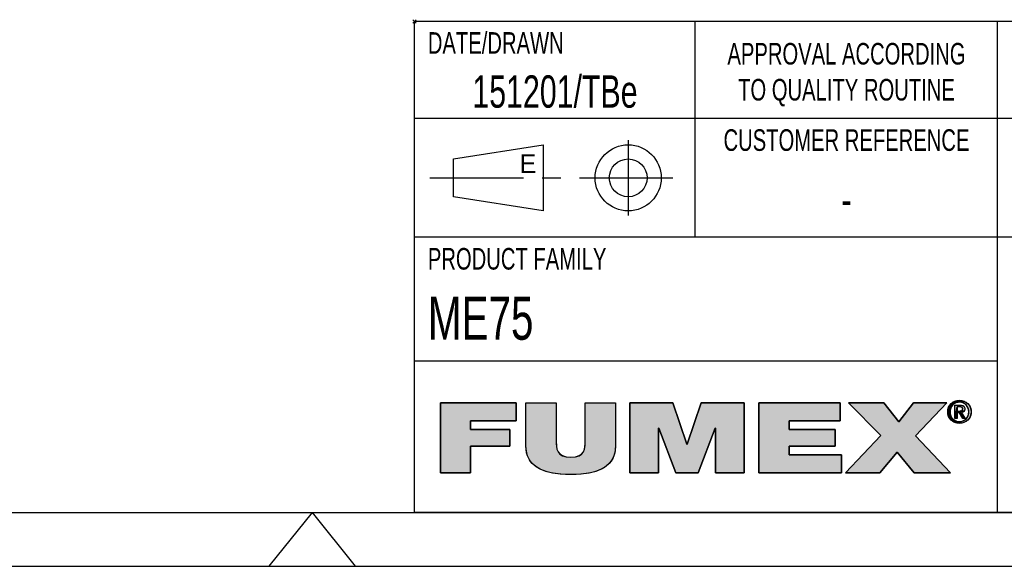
# Model space of a CAD drawing. Extents: x 0 to 420, y 0 to 297.
# Tile 4 of 9: x 208 to 299, y 0 to 51. Entities that reach past the tile are written whole.
import ezdxf

# ---------------------------------------------------------------- set-up
doc = ezdxf.new("R2010")
doc.units = 0
doc.header["$LTSCALE"] = 23.1
doc.linetypes.add('CENTER', pattern=[0.6, 0.375, -0.075, 0.075, -0.075])
doc.layers.get('0').update_dxf_attribs({"linetype": 'CONTINUOUS'})
doc.layers.add('102351_DXF_CONTINUOUS_LINE', color=7, linetype='CONTINUOUS')
doc.layers.add('102351_DXF_FORMAT', color=7, linetype='CONTINUOUS')
doc.styles.get("Standard").update_dxf_attribs({"font": 'txt', "width": 0.7})
doc.styles.add('TEXTSTYLE_2', font='txt', dxfattribs={"width": 0.7})
doc.styles.add('TEXTSTYLE_3', font='txt')

# ---------------------------------------------------------------- blocks, each defined once
blk = doc.blocks.new('FUMEX_LOGO_BL1', base_point=(271.467, 11.941))
at = {"layer": '102351_DXF_FORMAT', "linetype": 'CONTINUOUS'}
for points in [[(249.687, 8.651), (246.886, 8.651), (246.886, 15.144), (253.914, 15.144), (253.914, 13.48), (249.687, 13.48), (249.687, 12.671), (253.316, 12.671), (253.316, 11.124), (249.687, 11.124)], [(263.1, 15.144), (263.1, 11.161), (263.061, 10.663), (262.951, 10.231), (262.77, 9.853), (262.519, 9.523), (262.195, 9.237), (261.786, 8.992), (261.277, 8.79), (260.65, 8.633), (259.879, 8.532), (258.962, 8.496), (258.038, 8.532), (257.267, 8.634), (256.638, 8.791), (256.129, 8.994), (255.719, 9.239), (255.393, 9.525), (255.141, 9.856), (254.961, 10.234), (254.849, 10.665), (254.811, 11.161), (254.811, 15.144), (257.612, 15.144), (257.612, 11.606), (257.625, 11.177), (257.682, 10.851), (257.79, 10.6), (257.955, 10.403), (258.195, 10.251), (258.526, 10.152), (258.974, 10.115), (259.411, 10.152), (259.733, 10.252), (259.966, 10.404), (260.128, 10.602), (260.233, 10.857), (260.287, 11.19), (260.299, 11.606), (260.299, 15.144)], [(267.078, 8.651), (264.429, 8.651), (264.429, 15.144), (268.415, 15.144), (269.713, 11.325), (269.739, 11.325), (271.038, 15.144), (275.023, 15.144), (275.023, 8.651), (272.375, 8.651), (272.375, 12.816), (272.349, 12.816), (270.77, 8.651), (268.682, 8.651), (267.103, 12.816), (267.078, 12.816)], [(284.038, 8.651), (276.373, 8.651), (276.373, 15.144), (283.898, 15.144), (283.898, 13.48), (279.174, 13.48), (279.174, 12.671), (283.465, 12.671), (283.465, 11.124), (279.174, 11.124), (279.174, 10.315), (284.038, 10.315)], [(287.6, 8.651), (284.392, 8.651), (287.677, 12.107), (284.684, 15.144), (287.97, 15.144), (289.345, 13.38), (290.694, 15.144), (293.801, 15.144), (290.886, 12.089), (294.133, 8.651), (290.758, 8.651), (289.205, 10.588)], [(294.318, 14.927), (294.237, 14.824), (294.173, 14.709), (294.126, 14.585), (294.097, 14.453), (294.087, 14.314), (293.883, 14.149), (293.871, 14.314), (293.883, 14.477), (293.919, 14.632), (293.976, 14.78), (294.056, 14.917), (294.364, 14.974)], [(294.465, 15.055), (294.364, 14.974), (294.056, 14.917), (294.156, 15.041), (294.578, 15.12)], [(294.699, 15.167), (294.578, 15.12), (294.156, 15.041), (294.275, 15.15), (294.828, 15.196)], [(294.963, 15.206), (294.828, 15.196), (294.275, 15.15), (294.342, 15.199), (295.438, 15.279), (295.58, 15.198), (295.645, 15.15), (295.764, 15.041), (295.864, 14.917), (295.943, 14.78), (296.001, 14.633), (296.036, 14.477), (296.048, 14.314), (296.036, 14.149), (296.001, 13.992), (295.944, 13.844), (295.864, 13.707), (295.765, 13.582), (295.646, 13.473), (295.579, 13.424), (295.438, 13.343), (295.286, 13.284), (295.126, 13.249), (294.798, 13.249), (294.637, 13.284), (294.484, 13.343), (294.408, 13.383), (294.963, 13.416), (295.096, 13.425), (295.224, 13.454), (295.345, 13.502), (295.457, 13.567), (295.557, 13.649), (295.603, 13.695), (295.683, 13.798), (295.747, 13.914), (295.794, 14.039), (295.823, 14.173), (295.832, 14.314), (295.823, 14.453), (295.794, 14.585), (295.747, 14.71), (295.682, 14.824), (295.602, 14.928), (295.557, 14.973), (295.456, 15.055), (295.344, 15.12), (295.224, 15.167), (295.096, 15.196)], [(294.963, 15.385), (295.126, 15.373), (295.286, 15.338), (295.438, 15.279), (294.342, 15.199), (294.484, 15.279), (294.637, 15.338), (294.798, 15.373)], [(294.735, 14.771), (294.548, 13.691), (294.548, 14.93), (295.019, 14.93), (295.024, 14.93), (295.128, 14.925), (295.212, 14.91), (295.279, 14.887), (295.334, 14.857), (295.378, 14.819), (295.396, 14.797), (295.412, 14.773), (295.436, 14.72), (295.452, 14.655), (295.457, 14.578), (295.451, 14.504), (295.435, 14.44), (295.409, 14.386), (295.092, 14.395), (295.131, 14.403), (295.162, 14.414), (295.188, 14.427), (295.21, 14.444), (295.228, 14.464), (295.242, 14.487), (295.252, 14.516), (295.259, 14.549), (295.261, 14.589), (295.259, 14.623), (295.252, 14.652), (295.241, 14.677), (295.225, 14.699), (295.206, 14.718), (295.182, 14.734), (295.153, 14.748), (295.118, 14.759), (295.076, 14.766), (295.026, 14.771), (294.991, 14.771), (294.863, 14.771)], [(294.96, 14.388), (294.978, 14.388), (295.043, 14.39), (295.092, 14.395), (295.409, 14.386), (294.735, 14.229), (294.735, 13.691), (294.548, 13.691), (294.735, 14.771), (294.735, 14.58), (294.735, 14.388), (294.848, 14.388)], [(294.097, 14.173), (294.126, 14.039), (294.173, 13.914), (294.237, 13.799), (294.317, 13.696), (294.155, 13.583), (294.056, 13.707), (293.976, 13.844), (293.919, 13.993), (293.883, 14.149), (294.087, 14.314)], [(294.364, 13.648), (294.465, 13.567), (294.273, 13.474), (294.155, 13.583), (294.317, 13.696)], [(295.136, 14.237), (295.489, 13.691), (295.278, 13.691), (294.951, 14.229), (294.735, 14.229), (295.409, 14.386), (295.373, 14.341), (295.328, 14.303), (295.273, 14.273), (295.207, 14.25)], [(294.577, 13.502), (294.699, 13.454), (294.408, 13.383), (294.273, 13.474), (294.465, 13.567)]]:
    blk.add_hatch(color=7, dxfattribs=at).paths.add_polyline_path(points)
at = {"layer": '102351_DXF_FORMAT', "color": 7, "linetype": 'CONTINUOUS'}
for p, q in [((253.914, 15.144), (246.886, 15.144)), ((246.886, 15.144), (246.886, 8.651)), ((253.914, 15.144), (246.886, 15.144)), ((246.886, 15.144), (246.886, 8.651)), ((253.914, 13.48), (253.914, 15.144)), ((253.914, 13.48), (253.914, 15.144)), ((268.415, 15.144), (264.429, 15.144)), ((264.429, 15.144), (264.429, 8.651)), ((268.415, 15.144), (264.429, 15.144)), ((264.429, 15.144), (264.429, 8.651)), ((269.713, 11.325), (268.415, 15.144)), ((269.713, 11.325), (268.415, 15.144)), ((271.038, 15.144), (269.739, 11.325)), ((271.038, 15.144), (269.739, 11.325)), ((275.023, 15.144), (271.038, 15.144)), ((275.023, 15.144), (271.038, 15.144)), ((275.023, 8.651), (275.023, 15.144)), ((275.023, 8.651), (275.023, 15.144)), ((283.898, 15.144), (276.373, 15.144)), ((276.373, 15.144), (276.373, 8.651)), ((283.898, 15.144), (276.373, 15.144)), ((276.373, 15.144), (276.373, 8.651)), ((283.898, 13.48), (283.898, 15.144)), ((283.898, 13.48), (283.898, 15.144)), ((287.97, 15.144), (284.684, 15.144)), ((284.684, 15.144), (287.677, 12.107)), ((287.97, 15.144), (284.684, 15.144)), ((284.684, 15.144), (287.677, 12.107)), ((289.345, 13.38), (287.97, 15.144)), ((289.345, 13.38), (287.97, 15.144)), ((290.694, 15.144), (289.345, 13.38)), ((290.694, 15.144), (289.345, 13.38)), ((293.801, 15.144), (290.694, 15.144)), ((293.801, 15.144), (290.694, 15.144)), ((290.886, 12.089), (293.801, 15.144)), ((290.886, 12.089), (293.801, 15.144)), ((249.687, 12.671), (249.687, 13.48)), ((249.687, 13.48), (253.914, 13.48)), ((249.687, 12.671), (249.687, 13.48)), ((249.687, 13.48), (253.914, 13.48)), ((267.078, 8.651), (267.078, 12.816)), ((267.078, 12.816), (267.103, 12.816)), ((267.078, 8.651), (267.078, 12.816)), ((267.078, 12.816), (267.103, 12.816)), ((267.103, 12.816), (268.682, 8.651)), ((267.103, 12.816), (268.682, 8.651)), ((270.77, 8.651), (272.349, 12.816)), ((270.77, 8.651), (272.349, 12.816)), ((272.349, 12.816), (272.375, 12.816)), ((272.349, 12.816), (272.375, 12.816)), ((272.375, 12.816), (272.375, 8.651)), ((272.375, 12.816), (272.375, 8.651)), ((279.174, 12.671), (279.174, 13.48)), ((279.174, 13.48), (283.898, 13.48)), ((279.174, 12.671), (279.174, 13.48)), ((279.174, 13.48), (283.898, 13.48)), ((253.316, 12.671), (249.687, 12.671)), ((253.316, 12.671), (249.687, 12.671)), ((253.316, 11.124), (253.316, 12.671)), ((253.316, 11.124), (253.316, 12.671)), ((283.465, 12.671), (279.174, 12.671)), ((283.465, 12.671), (279.174, 12.671)), ((283.465, 11.124), (283.465, 12.671)), ((283.465, 11.124), (283.465, 12.671)), ((287.677, 12.107), (284.392, 8.651)), ((287.677, 12.107), (284.392, 8.651)), ((294.133, 8.651), (290.886, 12.089)), ((294.133, 8.651), (290.886, 12.089)), ((249.687, 8.651), (249.687, 11.124)), ((249.687, 11.124), (253.316, 11.124)), ((249.687, 8.651), (249.687, 11.124)), ((249.687, 11.124), (253.316, 11.124)), ((269.739, 11.325), (269.713, 11.325)), ((269.739, 11.325), (269.713, 11.325)), ((279.174, 10.315), (279.174, 11.124)), ((279.174, 11.124), (283.465, 11.124)), ((279.174, 10.315), (279.174, 11.124)), ((279.174, 11.124), (283.465, 11.124)), ((284.038, 10.315), (279.174, 10.315)), ((284.038, 10.315), (279.174, 10.315)), ((284.038, 8.651), (284.038, 10.315)), ((284.038, 8.651), (284.038, 10.315)), ((287.6, 8.651), (289.205, 10.588)), ((287.6, 8.651), (289.205, 10.588)), ((289.205, 10.588), (290.758, 8.651)), ((289.205, 10.588), (290.758, 8.651)), ((246.886, 8.651), (249.687, 8.651)), ((246.886, 8.651), (249.687, 8.651)), ((264.429, 8.651), (267.078, 8.651)), ((264.429, 8.651), (267.078, 8.651)), ((268.682, 8.651), (270.77, 8.651)), ((268.682, 8.651), (270.77, 8.651)), ((272.375, 8.651), (275.023, 8.651)), ((272.375, 8.651), (275.023, 8.651)), ((276.373, 8.651), (284.038, 8.651)), ((276.373, 8.651), (284.038, 8.651)), ((284.392, 8.651), (287.6, 8.651)), ((284.392, 8.651), (287.6, 8.651)), ((290.758, 8.651), (294.133, 8.651)), ((290.758, 8.651), (294.133, 8.651))]:
    blk.add_line(p, q, dxfattribs=at)
for points in [[(249.687, 8.651), (246.886, 8.651), (246.886, 15.144), (253.914, 15.144), (253.914, 13.48), (249.687, 13.48), (249.687, 12.671), (253.316, 12.671), (253.316, 11.124), (249.687, 11.124), (249.687, 8.651)], [(263.1, 15.144), (263.1, 11.161), (263.061, 10.663), (262.951, 10.231), (262.77, 9.853), (262.519, 9.523), (262.195, 9.237), (261.786, 8.992), (261.277, 8.79), (260.65, 8.633), (259.879, 8.532), (258.962, 8.496), (258.038, 8.532), (257.267, 8.634), (256.638, 8.791), (256.129, 8.994), (255.719, 9.239), (255.393, 9.525), (255.141, 9.856), (254.961, 10.234), (254.849, 10.665), (254.811, 11.161), (254.811, 15.144), (257.612, 15.144), (257.612, 11.606), (257.625, 11.177), (257.682, 10.851), (257.79, 10.6), (257.955, 10.403), (258.195, 10.251), (258.526, 10.152), (258.974, 10.115), (259.411, 10.152), (259.733, 10.252), (259.966, 10.404), (260.128, 10.602), (260.233, 10.857), (260.287, 11.19), (260.299, 11.606), (260.299, 15.144), (263.1, 15.144)], [(267.078, 8.651), (264.429, 8.651), (264.429, 15.144), (268.415, 15.144), (269.713, 11.325), (269.739, 11.325), (271.038, 15.144), (275.023, 15.144), (275.023, 8.651), (272.375, 8.651), (272.375, 12.816), (272.349, 12.816), (270.77, 8.651), (268.682, 8.651), (267.103, 12.816), (267.078, 12.816), (267.078, 8.651)], [(284.038, 8.651), (276.373, 8.651), (276.373, 15.144), (283.898, 15.144), (283.898, 13.48), (279.174, 13.48), (279.174, 12.671), (283.465, 12.671), (283.465, 11.124), (279.174, 11.124), (279.174, 10.315), (284.038, 10.315), (284.038, 8.651)], [(287.6, 8.651), (284.392, 8.651), (287.677, 12.107), (284.684, 15.144), (287.97, 15.144), (289.345, 13.38), (290.694, 15.144), (293.801, 15.144), (290.886, 12.089), (294.133, 8.651), (290.758, 8.651), (289.205, 10.588), (287.6, 8.651)], [(294.318, 14.927), (294.237, 14.824), (294.173, 14.709), (294.126, 14.585), (294.097, 14.453), (294.087, 14.314), (293.883, 14.149), (293.871, 14.314), (293.883, 14.477), (293.919, 14.632), (293.976, 14.78), (294.056, 14.917), (294.364, 14.974), (294.318, 14.927)], [(294.465, 15.055), (294.364, 14.974), (294.056, 14.917), (294.156, 15.041), (294.578, 15.12), (294.465, 15.055)], [(294.699, 15.167), (294.578, 15.12), (294.156, 15.041), (294.275, 15.15), (294.828, 15.196), (294.699, 15.167)], [(294.963, 15.206), (294.828, 15.196), (294.275, 15.15), (294.342, 15.199), (295.438, 15.279), (295.58, 15.198), (295.645, 15.15), (295.764, 15.041), (295.864, 14.917), (295.943, 14.78), (296.001, 14.633), (296.036, 14.477), (296.048, 14.314), (296.036, 14.149), (296.001, 13.992), (295.944, 13.844), (295.864, 13.707), (295.765, 13.582), (295.646, 13.473), (295.579, 13.424), (295.438, 13.343), (295.286, 13.284), (295.126, 13.249), (294.798, 13.249), (294.637, 13.284), (294.484, 13.343), (294.408, 13.383), (294.963, 13.416), (295.096, 13.425), (295.224, 13.454), (295.345, 13.502), (295.457, 13.567), (295.557, 13.649), (295.603, 13.695), (295.683, 13.798), (295.747, 13.914), (295.794, 14.039), (295.823, 14.173), (295.832, 14.314), (295.823, 14.453), (295.794, 14.585), (295.747, 14.71), (295.682, 14.824), (295.602, 14.928), (295.557, 14.973), (295.456, 15.055), (295.344, 15.12), (295.224, 15.167), (295.096, 15.196), (294.963, 15.206)], [(294.963, 15.385), (295.126, 15.373), (295.286, 15.338), (295.438, 15.279), (294.342, 15.199), (294.484, 15.279), (294.637, 15.338), (294.798, 15.373), (294.963, 15.385)], [(294.735, 14.771), (294.548, 13.691), (294.548, 14.93), (295.019, 14.93), (295.024, 14.93), (295.128, 14.925), (295.212, 14.91), (295.279, 14.887), (295.334, 14.857), (295.378, 14.819), (295.396, 14.797), (295.412, 14.773), (295.436, 14.72), (295.452, 14.655), (295.457, 14.578), (295.451, 14.504), (295.435, 14.44), (295.409, 14.386), (295.092, 14.395), (295.131, 14.403), (295.162, 14.414), (295.188, 14.427), (295.21, 14.444), (295.228, 14.464), (295.242, 14.487), (295.252, 14.516), (295.259, 14.549), (295.261, 14.589), (295.259, 14.623), (295.252, 14.652), (295.241, 14.677), (295.225, 14.699), (295.206, 14.718), (295.182, 14.734), (295.153, 14.748), (295.118, 14.759), (295.076, 14.766), (295.026, 14.771), (294.991, 14.771), (294.863, 14.771), (294.735, 14.771)], [(294.96, 14.388), (294.978, 14.388), (295.043, 14.39), (295.092, 14.395), (295.409, 14.386), (294.735, 14.229), (294.735, 13.691), (294.548, 13.691), (294.735, 14.771), (294.735, 14.58), (294.735, 14.388), (294.848, 14.388), (294.96, 14.388)], [(294.097, 14.173), (294.126, 14.039), (294.173, 13.914), (294.237, 13.799), (294.317, 13.696), (294.155, 13.583), (294.056, 13.707), (293.976, 13.844), (293.919, 13.993), (293.883, 14.149), (294.087, 14.314), (294.097, 14.173)], [(294.364, 13.648), (294.465, 13.567), (294.273, 13.474), (294.155, 13.583), (294.317, 13.696), (294.364, 13.648)], [(295.136, 14.237), (295.489, 13.691), (295.278, 13.691), (294.951, 14.229), (294.735, 14.229), (295.409, 14.386), (295.373, 14.341), (295.328, 14.303), (295.273, 14.273), (295.207, 14.25), (295.136, 14.237)], [(294.577, 13.502), (294.699, 13.454), (294.408, 13.383), (294.273, 13.474), (294.465, 13.567), (294.577, 13.502)]]:
    blk.add_lwpolyline(points, dxfattribs=at)
for points, knots in [([(263.1, 15.144), (263.1, 15.144), (260.299, 15.144), (260.299, 15.144), (260.299, 15.144), (260.299, 11.606), (260.299, 11.606), (260.299, 10.943), (260.299, 10.115), (258.974, 10.115), (257.612, 10.115), (257.612, 10.943), (257.612, 11.606), (257.612, 11.606), (257.612, 15.144), (257.612, 15.144), (257.612, 15.144), (254.811, 15.144), (254.811, 15.144), (254.811, 15.144), (254.811, 11.161), (254.811, 11.161), (254.811, 9.36), (256.186, 8.496), (258.962, 8.496), (261.738, 8.496), (263.1, 9.36), (263.1, 11.161), (263.1, 11.161), (263.1, 15.144), (263.1, 15.144)], [0, 0, 0, 0, 1, 1, 1, 2, 2, 2, 3, 3, 3, 4, 4, 4, 5, 5, 5, 6, 6, 6, 7, 7, 7, 8, 8, 8, 9, 9, 9, 10, 10, 10, 10]), ([(263.1, 15.144), (263.1, 15.144), (260.299, 15.144), (260.299, 15.144), (260.299, 15.144), (260.299, 11.606), (260.299, 11.606), (260.299, 10.943), (260.299, 10.115), (258.974, 10.115), (257.612, 10.115), (257.612, 10.943), (257.612, 11.606), (257.612, 11.606), (257.612, 15.144), (257.612, 15.144), (257.612, 15.144), (254.811, 15.144), (254.811, 15.144), (254.811, 15.144), (254.811, 11.161), (254.811, 11.161), (254.811, 9.36), (256.186, 8.496), (258.962, 8.496), (261.738, 8.496), (263.1, 9.36), (263.1, 11.161), (263.1, 11.161), (263.1, 15.144), (263.1, 15.144)], [0, 0, 0, 0, 1, 1, 1, 2, 2, 2, 3, 3, 3, 4, 4, 4, 5, 5, 5, 6, 6, 6, 7, 7, 7, 8, 8, 8, 9, 9, 9, 10, 10, 10, 10]), ([(294.963, 13.237), (295.548, 13.237), (296.048, 13.691), (296.048, 14.314), (296.048, 14.93), (295.548, 15.385), (294.963, 15.385), (294.372, 15.385), (293.871, 14.93), (293.871, 14.314), (293.871, 13.691), (294.372, 13.237), (294.963, 13.237)], [0, 0, 0, 0, 1, 1, 1, 2, 2, 2, 3, 3, 3, 4, 4, 4, 4]), ([(294.963, 13.237), (295.548, 13.237), (296.048, 13.691), (296.048, 14.314), (296.048, 14.93), (295.548, 15.385), (294.963, 15.385), (294.372, 15.385), (293.871, 14.93), (293.871, 14.314), (293.871, 13.691), (294.372, 13.237), (294.963, 13.237)], [0, 0, 0, 0, 1, 1, 1, 2, 2, 2, 3, 3, 3, 4, 4, 4, 4]), ([(294.087, 14.314), (294.087, 14.823), (294.471, 15.206), (294.963, 15.206), (295.449, 15.206), (295.832, 14.823), (295.832, 14.314), (295.832, 13.797), (295.449, 13.416), (294.963, 13.416), (294.471, 13.416), (294.087, 13.797), (294.087, 14.314)], [0, 0, 0, 0, 1, 1, 1, 2, 2, 2, 3, 3, 3, 4, 4, 4, 4]), ([(294.087, 14.314), (294.087, 14.823), (294.471, 15.206), (294.963, 15.206), (295.449, 15.206), (295.832, 14.823), (295.832, 14.314), (295.832, 13.797), (295.449, 13.416), (294.963, 13.416), (294.471, 13.416), (294.087, 13.797), (294.087, 14.314)], [0, 0, 0, 0, 1, 1, 1, 2, 2, 2, 3, 3, 3, 4, 4, 4, 4]), ([(294.735, 14.229), (294.735, 14.229), (294.951, 14.229), (294.951, 14.229), (294.951, 14.229), (295.278, 13.691), (295.278, 13.691), (295.278, 13.691), (295.489, 13.691), (295.489, 13.691), (295.489, 13.691), (295.136, 14.237), (295.136, 14.237), (295.318, 14.26), (295.457, 14.356), (295.457, 14.578), (295.457, 14.823), (295.312, 14.93), (295.019, 14.93), (295.019, 14.93), (294.548, 14.93), (294.548, 14.93), (294.548, 14.93), (294.548, 13.691), (294.548, 13.691), (294.548, 13.691), (294.735, 13.691), (294.735, 13.691), (294.735, 13.691), (294.735, 14.229), (294.735, 14.229)], [0, 0, 0, 0, 1, 1, 1, 2, 2, 2, 3, 3, 3, 4, 4, 4, 5, 5, 5, 6, 6, 6, 7, 7, 7, 8, 8, 8, 9, 9, 9, 10, 10, 10, 10]), ([(294.735, 14.229), (294.735, 14.229), (294.951, 14.229), (294.951, 14.229), (294.951, 14.229), (295.278, 13.691), (295.278, 13.691), (295.278, 13.691), (295.489, 13.691), (295.489, 13.691), (295.489, 13.691), (295.136, 14.237), (295.136, 14.237), (295.318, 14.26), (295.457, 14.356), (295.457, 14.578), (295.457, 14.823), (295.312, 14.93), (295.019, 14.93), (295.019, 14.93), (294.548, 14.93), (294.548, 14.93), (294.548, 14.93), (294.548, 13.691), (294.548, 13.691), (294.548, 13.691), (294.735, 13.691), (294.735, 13.691), (294.735, 13.691), (294.735, 14.229), (294.735, 14.229)], [0, 0, 0, 0, 1, 1, 1, 2, 2, 2, 3, 3, 3, 4, 4, 4, 5, 5, 5, 6, 6, 6, 7, 7, 7, 8, 8, 8, 9, 9, 9, 10, 10, 10, 10]), ([(294.735, 14.388), (294.735, 14.388), (294.735, 14.771), (294.735, 14.771), (294.735, 14.771), (294.991, 14.771), (294.991, 14.771), (295.122, 14.771), (295.261, 14.743), (295.261, 14.589), (295.261, 14.399), (295.119, 14.388), (294.96, 14.388), (294.96, 14.388), (294.735, 14.388), (294.735, 14.388)], [0, 0, 0, 0, 1, 1, 1, 2, 2, 2, 3, 3, 3, 4, 4, 4, 5, 5, 5, 5]), ([(294.735, 14.388), (294.735, 14.388), (294.735, 14.771), (294.735, 14.771), (294.735, 14.771), (294.991, 14.771), (294.991, 14.771), (295.122, 14.771), (295.261, 14.743), (295.261, 14.589), (295.261, 14.399), (295.119, 14.388), (294.96, 14.388), (294.96, 14.388), (294.735, 14.388), (294.735, 14.388)], [0, 0, 0, 0, 1, 1, 1, 2, 2, 2, 3, 3, 3, 4, 4, 4, 5, 5, 5, 5])]:
    blk.add_open_spline(points, degree=3, knots=knots, dxfattribs=at)
for points in [[(294.963, 13.416), (294.408, 13.383), (294.828, 13.425), (294.699, 13.454)], [(294.963, 13.237), (294.798, 13.249), (295.126, 13.249)]]:
    blk.add_solid(points, dxfattribs=at)
blk = doc.blocks.new('SYMBOL_0_BL2', base_point=(257.498, 35.998))
at = {"layer": '102351_DXF_CONTINUOUS_LINE', "color": 7, "linetype": 'CENTER'}
for p, q in [((264.28, 39.498), (264.28, 32.498)), ((245.905, 35.998), (269.092, 35.998))]:
    blk.add_line(p, q, dxfattribs=at)
at = {"layer": '102351_DXF_CONTINUOUS_LINE', "color": 7, "linetype": 'CONTINUOUS'}
for p, q in [((248.092, 37.748), (256.405, 39.061)), ((256.405, 39.061), (256.405, 32.936)), ((248.092, 34.248), (248.092, 37.748)), ((256.405, 32.936), (248.092, 34.248))]:
    blk.add_line(p, q, dxfattribs=at)
for radius in [3.062, 1.75]:
    blk.add_circle((264.28, 35.998), radius, dxfattribs=at)

msp = doc.modelspace()

# ---------------------------------------------------------------- linework, layer by layer
at = {"layer": '102351_DXF_FORMAT', "color": 7, "linetype": 'CONTINUOUS'}
for p, q in [((244.655, 50.342), (244.342, 50.655)), ((244.655, 50.655), (244.342, 50.342)), ((414.998, 50.498), (244.498, 50.498)), ((244.498, 4.998), (244.498, 50.498)), ((270.498, 30.498), (270.498, 50.498)), ((298.498, 4.998), (298.498, 50.498)), ((414.998, 41.498), (244.498, 41.498)), ((414.998, 30.498), (244.498, 30.498)), ((298.498, 18.998), (244.498, 18.998)), ((24.998, 4.998), (414.998, 4.998)), ((234.998, 4.998), (231.002, -0.002)), ((234.998, 4.998), (238.995, -0.002)), ((414.998, 4.998), (244.498, 4.998)), ((-0.002, -0.002), (419.998, -0.002))]:
    msp.add_line(p, q, dxfattribs=at)

# ---------------------------------------------------------------- block references
at = {"layer": '102351_DXF_CONTINUOUS_LINE', "color": 7, "linetype": 'CONTINUOUS'}
msp.add_blockref('SYMBOL_0_BL2', (257.498, 35.998), dxfattribs=at)
at = {"layer": '102351_DXF_FORMAT', "color": 2, "linetype": 'CONTINUOUS'}
msp.add_blockref('FUMEX_LOGO_BL1', (271.467, 11.941), dxfattribs=at)

# ---------------------------------------------------------------- texts
at = {"color": 7, "linetype": 'CONTINUOUS'}
for s, insert, char_height, width, attachment_point, style in [('DATE/DRAWN', (245.723, 49.498), 2, 14, 1, 'TEXTSTYLE_2'), ('APPROVAL ACCORDING\\PTO QUALITY ROUTINE', (284.498, 48.498), 2, 25.2, 2, 'TEXTSTYLE_2'), ('CUSTOMER REFERENCE', (284.498, 40.498), 2, 25.2, 2, 'TEXTSTYLE_2'), ('E', (254.217, 38.186), 1.75, 1.75, 1, 'TEXTSTYLE_3')]:
    msp.add_mtext(s, dxfattribs=dict(at, insert=insert, char_height=char_height, width=width, attachment_point=attachment_point, style=style))
at = {"color": 7, "linetype": 'CONTINUOUS', "insert": (257.498, 45.498), "char_height": 3, "width": 32.03571, "attachment_point": 2}
msp.add_mtext('151201/TBe', dxfattribs=at)
at = {"layer": '102351_DXF_FORMAT', "color": 7, "linetype": 'CONTINUOUS'}
for s, insert, char_height, width, attachment_point in [('-', (284.498, 35.498), 3, 3.21429, 2), ('ME75', (245.723, 24.998), 4, 18.42857, 1)]:
    msp.add_mtext(s, dxfattribs=dict(at, insert=insert, char_height=char_height, width=width, attachment_point=attachment_point))
at = {"layer": '102351_DXF_FORMAT', "color": 7, "linetype": 'CONTINUOUS', "insert": (245.723, 29.498), "char_height": 2, "width": 19.6, "attachment_point": 1, "style": 'TEXTSTYLE_2'}
msp.add_mtext('PRODUCT FAMILY', dxfattribs=at)

doc.saveas('drawing.dxf')
